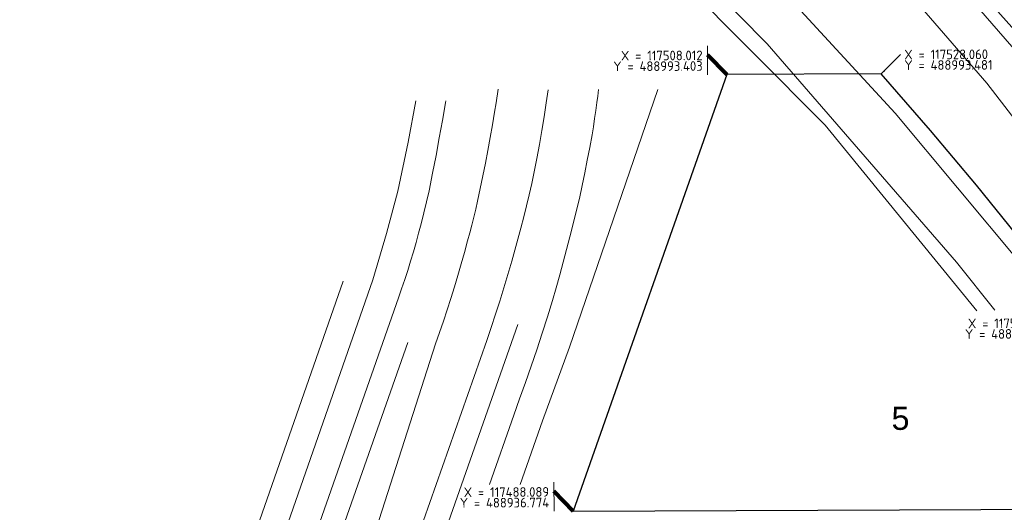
# Model space of a CAD drawing. Header units: millimetres. Extents: x 116880 to 117685, y 488002 to 489197.
# Tile 5 of 8: x 117416 to 117544, y 488937 to 489001. Entities that reach past the tile are written whole.
import ezdxf
from ezdxf.enums import TextEntityAlignment as Align

# ---------------------------------------------------------------- set-up
doc = ezdxf.new("R2010")
doc.units = ezdxf.units.MM
doc.header["$LTSCALE"] = 500
doc.header["$MEASUREMENT"] = 0
doc.linetypes.add('DGN Style 2', pattern=[6.568357, 3.941014, -2.627343])
for name, color, linetype, lineweight in [('B-BH-KW-KUNSTWERK-GV', 7, 'Continuous', 0), ('B-BH-KW-KUNSTWERK_PERRON-GV', 7, 'Continuous', 0), ('B-BH-OG-BEBOUWING_OVERBOUWING-GV', 7, 'Continuous', 0), ('B-BH-VH-KANTOPSLUITING-GV', 7, 'Continuous', 0), ('B-PV-VH-KANTVERHARDING-G', 7, 'Continuous', 0), ('N-PV-AL-AANPIJLING-S', 7, 'Continuous', 0), ('N-PV-AL-M', 7, 'Continuous', 0), ('N-PV-OG-TOPOGRAFIE_BEBOUWING_BOUWBLOK-G', 1, 'Continuous', 30), ('N-PV-VV-MARKERING-G', 7, 'Continuous', 0)]:
    doc.layers.add(name, color=color, linetype=linetype, lineweight=lineweight)
doc.styles.add('iba 2.5 mm_0', font='ARIALUNI.TTF')
doc.styles.add('NLCS-T25-A', font='txt', dxfattribs={"height": 0.0025})
doc.styles.add('NLCS-T25_0', font='txt')
doc.styles.get("Standard").update_dxf_attribs({"font": 'txt.shx'})
doc.styles.add('Style-Arial', font='arial.ttf')
doc.dimstyles.new('NLCS-M1000-T25-PIJL', dxfattribs={"dimscale": 500, "dimtxt": 2.5, "dimasz": 1.25, "dimexe": 0.625, "dimexo": 0.0625, "dimgap": 1.25, "dimtad": 1, "dimzin": 3, "dimdsep": 46, "dimtxsty": 'NLCS-T25_0', "dimcen": 0.09, "dimadec": 4, "dimazin": 3, "dimtfac": 1, "dimtmove": 2, "dimatfit": 3, "dimfxl": 0.625, "dimfxlon": 1, "dimfrac": 2, "dimtolj": 1, "dimtzin": 3, "dimlwd": 0, "dimlwe": 0, "dimarcsym": 0})
doc.dimstyles.get("Standard").update_dxf_attribs({"dimtxt": 0.18, "dimasz": 0.18, "dimexe": 0.18, "dimexo": 0.0625, "dimgap": 0.09, "dimtad": 0, "dimtih": 1, "dimtoh": 1, "dimdec": 4, "dimzin": 0, "dimdsep": 46, "dimtxsty": 'Standard', "dimcen": 0.09, "dimadec": 0, "dimazin": 0, "dimtfac": 1, "dimtdec": 4, "dimtofl": 0, "dimtmove": 1, "dimatfit": 3, "dimfxl": 1, "dimtolj": 1, "dimtzin": 0, "dimarcsym": 0})

# ---------------------------------------------------------------- blocks, each defined once
blk = doc.blocks.new('SAL-COORDINAAT_PIJL_LINKSONDER-SO_10')
at = {"layer": 'N-PV-AL-AANPIJLING-S', "color": 7, "linetype": 'Continuous', "lineweight": 0, "flags": 128}
blk.add_lwpolyline([(-5, 0.04), (-5, -7.51)], dxfattribs=at)
at = {"layer": 'N-PV-AL-AANPIJLING-S', "ltscale": 333.666667}
blk.add_point((0, 0), dxfattribs=at)
at = {"layer": 'N-PV-AL-AANPIJLING-S', "color": 7, "insert": (-6.25, -7.04), "char_height": 2.5, "attachment_point": 9, "line_spacing_factor": 0.66, "style": 'NLCS-T25-A'}
blk.add_mtext('X = 117553.404\\PY = 488962.681', dxfattribs=at)
at = {"layer": 'N-PV-AL-AANPIJLING-S', "lineweight": 0}
blk.add_leader([(0, 0), (-5, -5.16)], dimstyle='NLCS-M1000-T25-PIJL', override={"dimscale": 1, "dimlwd": 65534}, dxfattribs=at)
blk = doc.blocks.new('SAL-COORDINAAT_PIJL-SO_10')
at = {"layer": 'N-PV-AL-AANPIJLING-S', "ltscale": 333.666667}
blk.add_point((0, 0), dxfattribs=at)
at = {"layer": 'N-PV-AL-AANPIJLING-S', "color": 7, "insert": (6, 6.25), "char_height": 2.5, "attachment_point": 1, "line_spacing_factor": 0.66, "style": 'NLCS-T25-A'}
blk.add_mtext('X = 117528.060\\PY = 488993.481', dxfattribs=at)
at = {"layer": 'N-PV-AL-AANPIJLING-S', "color": 7, "linetype": 'Continuous', "lineweight": 0}
blk.add_leader([(0, 0), (5, 5)], dimstyle='Standard', override={"dimtxt": 2.5, "dimasz": 1.25, "dimgap": 1.25, "dimtad": 0, "dimtxsty": 'iba 2.5 mm_0'}, dxfattribs=at)
blk = doc.blocks.new('SAL-COORDINAAT_PIJL_LINKSBOVEN-SO_5')
at = {"layer": 'N-PV-AL-AANPIJLING-S', "color": 7, "linetype": 'Continuous', "lineweight": 0, "flags": 128}
blk.add_lwpolyline([(-5, -0.04), (-5, 7.51)], dxfattribs=at)
at = {"layer": 'N-PV-AL-AANPIJLING-S', "ltscale": 333.666667}
blk.add_point((0, 0), dxfattribs=at)
at = {"layer": 'N-PV-AL-AANPIJLING-S', "color": 7, "insert": (-6.25, 6.25), "char_height": 2.5, "attachment_point": 3, "line_spacing_factor": 0.66, "style": 'NLCS-T25-A'}
blk.add_mtext('X = 117508.012\\PY = 488993.403', dxfattribs=at)
at = {"layer": 'N-PV-AL-AANPIJLING-S', "lineweight": 0}
blk.add_leader([(0, 0), (-5, 5.16)], dimstyle='NLCS-M1000-T25-PIJL', override={"dimscale": 1, "dimlwd": 65534}, dxfattribs=at)
blk = doc.blocks.new('SAL-COORDINAAT_PIJL_LINKSBOVEN-SO_6')
at = {"layer": 'N-PV-AL-AANPIJLING-S', "color": 7, "linetype": 'Continuous', "lineweight": 0, "flags": 128}
blk.add_lwpolyline([(-5, -0.04), (-5, 7.51)], dxfattribs=at)
at = {"layer": 'N-PV-AL-AANPIJLING-S', "ltscale": 333.666667}
blk.add_point((0, 0), dxfattribs=at)
at = {"layer": 'N-PV-AL-AANPIJLING-S', "color": 7, "insert": (-6.25, 6.25), "char_height": 2.5, "attachment_point": 3, "line_spacing_factor": 0.66, "style": 'NLCS-T25-A'}
blk.add_mtext('X = 117488.089\\PY = 488936.774', dxfattribs=at)
at = {"layer": 'N-PV-AL-AANPIJLING-S', "lineweight": 0}
blk.add_leader([(0, 0), (-5, 5.16)], dimstyle='NLCS-M1000-T25-PIJL', override={"dimscale": 1, "dimlwd": 65534}, dxfattribs=at)

msp = doc.modelspace()

# ---------------------------------------------------------------- linework, layer by layer
at = {"layer": 'B-BH-KW-KUNSTWERK-GV', "flags": 128}
for points in [[(117560.95, 488975.85), (117548.14, 488993.4), (117526.32, 489018.56), (117524.48, 489020.61), (117518.79, 489026.53), (117516.22, 489029.2), (117506.84, 489038.59), (117504.37, 489041.03), (117499.07, 489046.02), (117488.24, 489055.97), (117484.78, 489059.08), (117481.83, 489061.67), (117475.86, 489066.71), (117473.89, 489068.37), (117454.15, 489084.14), (117435.1, 489098.21), (117420.87, 489107.86), (117396.18, 489123.27)], [(117412.68, 489082.67), (117425.35, 489074.08), (117435.12, 489067.12), (117439.9, 489063.51), (117456.85, 489050.42), (117468.96, 489040.3), (117471.65, 489037.92), (117487.68, 489023.28), (117513.26, 488997.4), (117537.8, 488969.07), (117542.79, 488962.83)]]:
    msp.add_lwpolyline(points, dxfattribs=at)
at = {"layer": 'B-BH-KW-KUNSTWERK_PERRON-GV', "linetype": 'DGN Style 2', "flags": 128}
msp.add_lwpolyline([(117554.71, 488975.47), (117541.74, 488992.3), (117526.08, 489010.43), (117512.5, 489024.98), (117488.56, 489047.63), (117476.48, 489058.54), (117461.57, 489070.94), (117447.18, 489082.14), (117442.2, 489085.81), (117431.23, 489093.87), (117420.35, 489101.21), (117407.9, 489109.3), (117394.9, 489117.22), (117393.91, 489115.64), (117391.18, 489111.45), (117390.01, 489109.81)], dxfattribs=at)
at = {"layer": 'B-BH-KW-KUNSTWERK_PERRON-GV', "color": 7, "linetype": 'DGN Style 2', "flags": 128}
msp.add_lwpolyline([(117390.01, 489109.81), (117388.23, 489106.67), (117387.16, 489104.8), (117391.1, 489102.64), (117407.19, 489093.29), (117420.39, 489084.62), (117432.75, 489075.93), (117438.65, 489071.78), (117454.08, 489059.98), (117472.87, 489044.62), (117490.76, 489028.28), (117510.08, 489009.87), (117529.85, 488988.41), (117546.04, 488969.02), (117560.29, 488949.7), (117568.3, 488937.65)], dxfattribs=at)
at = {"layer": 'B-BH-OG-BEBOUWING_OVERBOUWING-GV', "color": 7, "flags": 128}
msp.add_lwpolyline([(117585.83, 488930.68), (117592.26, 488934.63), (117572.56, 488964.12), (117548.31, 488995.81), (117517.66, 489030.1), (117501.95, 489045.7), (117487.26, 489059.17), (117471.69, 489072.09), (117457.24, 489083.69), (117441.81, 489095.27), (117425.43, 489072.12), (117474.02, 489033.84), (117520.79, 488986.84), (117540.47, 488962.76)], dxfattribs=at)
at = {"layer": 'B-BH-VH-KANTOPSLUITING-GV', "color": 7, "flags": 128}
msp.add_lwpolyline([(117481.2, 488940.2), (117484.08, 488948.48), (117487.62, 488958.05), (117499.07, 488991.44)], dxfattribs=at)
at = {"layer": 'B-PV-VH-KANTVERHARDING-G', "color": 7}
msp.add_line((117458.23, 488966.58), (117443.15, 488923.49), dxfattribs=at)
at = {"layer": 'B-PV-VH-KANTVERHARDING-G', "color": 7, "flags": 128}
for points in [[(117478.33, 488991.49), (117478.07, 488989.71), (117477.88, 488988.53), (117477.6, 488986.87), (117477.31, 488985.22), (117477.01, 488983.56), (117476.69, 488981.91), (117476.36, 488980.26), (117476.02, 488978.61), (117475.67, 488976.97), (117475.43, 488975.93), (117475.18, 488974.91), (117474.93, 488973.88), (117474.65, 488972.85), (117474.37, 488971.83), (117473.97, 488970.33), (117473.55, 488968.83), (117473.12, 488967.34), (117472.68, 488965.85), (117472.22, 488964.36), (117471.74, 488962.88), (117471.25, 488961.41), (117470.75, 488959.93), (117470.23, 488958.47), (117458.86, 488923.12)], [(117484.83, 488991.4), (117484.58, 488989.74), (117484.3, 488987.93), (117484.01, 488986.12), (117483.7, 488984.32), (117483.38, 488982.51), (117482.71, 488979.26), (117482.38, 488977.81), (117482.03, 488976.36), (117481.67, 488974.92), (117481.29, 488973.48), (117480.91, 488972.04), (117480.51, 488970.61), (117480.1, 488969.18), (117479.6, 488967.46), (117479.08, 488965.74), (117478.55, 488964.02), (117478, 488962.31), (117477.44, 488960.6), (117476.86, 488958.9), (117465.37, 488926.21)], [(117491.35, 488991.45), (117491.26, 488990.61), (117491.15, 488989.78), (117491.01, 488988.73), (117490.86, 488987.68), (117490.7, 488986.63), (117490.52, 488985.59), (117490.22, 488983.93), (117489.91, 488982.28), (117489.59, 488980.64), (117489.25, 488978.99), (117488.91, 488977.34), (117487.66, 488972.36), (117487.23, 488970.7), (117486.79, 488969.05), (117486.35, 488967.4), (117485.89, 488965.75), (117485.41, 488964.1), (117484.74, 488961.97), (117484.04, 488959.83), (117483.34, 488957.7), (117482.62, 488955.58), (117481.88, 488953.46), (117481.13, 488951.34), (117480.37, 488949.23), (117477.2, 488940.22)], [(117467.67, 488989.99), (117466.68, 488984.63), (117465.32, 488978.26), (117463.83, 488972.76), (117462.06, 488966.77), (117460.44, 488962.07), (117446.61, 488922.42), (117435.03, 488889.61), (117417.43, 488839.51)], [(117471.54, 488989.98), (117471.5, 488989.74), (117471.11, 488987.45), (117470.7, 488985.17), (117470.28, 488982.88), (117469.84, 488980.6), (117469.39, 488978.33), (117469.05, 488976.89), (117468.69, 488975.46), (117468.34, 488974.02), (117468.02, 488972.81), (117467.68, 488971.6), (117467.34, 488970.39), (117466.97, 488969.19), (117466.6, 488967.99), (117466.21, 488966.8), (117465.8, 488965.61), (117465.39, 488964.43), (117450.24, 488921.16), (117442.24, 488898.33), (117438.85, 488888.67), (117420.72, 488837.19)]]:
    msp.add_lwpolyline(points, dxfattribs=at)
at = {"layer": 'N-PV-OG-TOPOGRAFIE_BEBOUWING_BOUWBLOK-G', "ltscale": 0.001, "flags": 128}
msp.add_lwpolyline([(117508.01, 488993.4), (117488.09, 488936.77), (117551.56, 488937.02), (117556.07, 488937.04), (117558.34, 488938.66), (117571.54, 488948.11), (117579.46, 488953.79), (117572.56, 488964.12), (117566.29, 488972.32), (117565.78, 488971.93), (117565.7, 488971.87), (117560.73, 488968.16), (117553.4, 488962.68), (117550.93, 488965.83), (117548.46, 488968.99), (117545.5, 488972.75), (117542.95, 488975.9), (117540.4, 488979.05), (117537.41, 488982.6), (117534.43, 488986.16), (117531.24, 488989.82), (117528.06, 488993.48), (117508.01, 488993.4)], close=True, dxfattribs=at)
at = {"layer": 'N-PV-VV-MARKERING-G', "color": 7, "linetype": 'Continuous', "lineweight": 0}
for p, q in [((117442.32, 488851.27), (117480.89, 488960.96)), ((117466.63, 488958.64), (117452.19, 488917.55))]:
    msp.add_line(p, q, dxfattribs=at)

# ---------------------------------------------------------------- block references
at = {"layer": 'N-PV-AL-AANPIJLING-S', "ltscale": 333.666667, "xscale": 0.4999999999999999, "yscale": 0.4999999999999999, "zscale": 0.4999999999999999, "rotation": 0.2231061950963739}
for name, p in [('SAL-COORDINAAT_PIJL_LINKSBOVEN-SO_5', (117508.01, 488993.4)), ('SAL-COORDINAAT_PIJL-SO_10', (117528.06, 488993.48)), ('SAL-COORDINAAT_PIJL_LINKSONDER-SO_10', (117553.4, 488962.68)), ('SAL-COORDINAAT_PIJL_LINKSBOVEN-SO_6', (117488.09, 488936.77))]:
    msp.add_blockref(name, p, dxfattribs=at)

# ---------------------------------------------------------------- texts
at = {"layer": 'N-PV-AL-M', "color": 7, "style": 'Style-Arial'}
msp.add_text('5', height=3, rotation=0.1921, dxfattribs=at).set_placement((117529.38, 488950.3), align=Align.TOP_LEFT)

doc.saveas('drawing.dxf')
